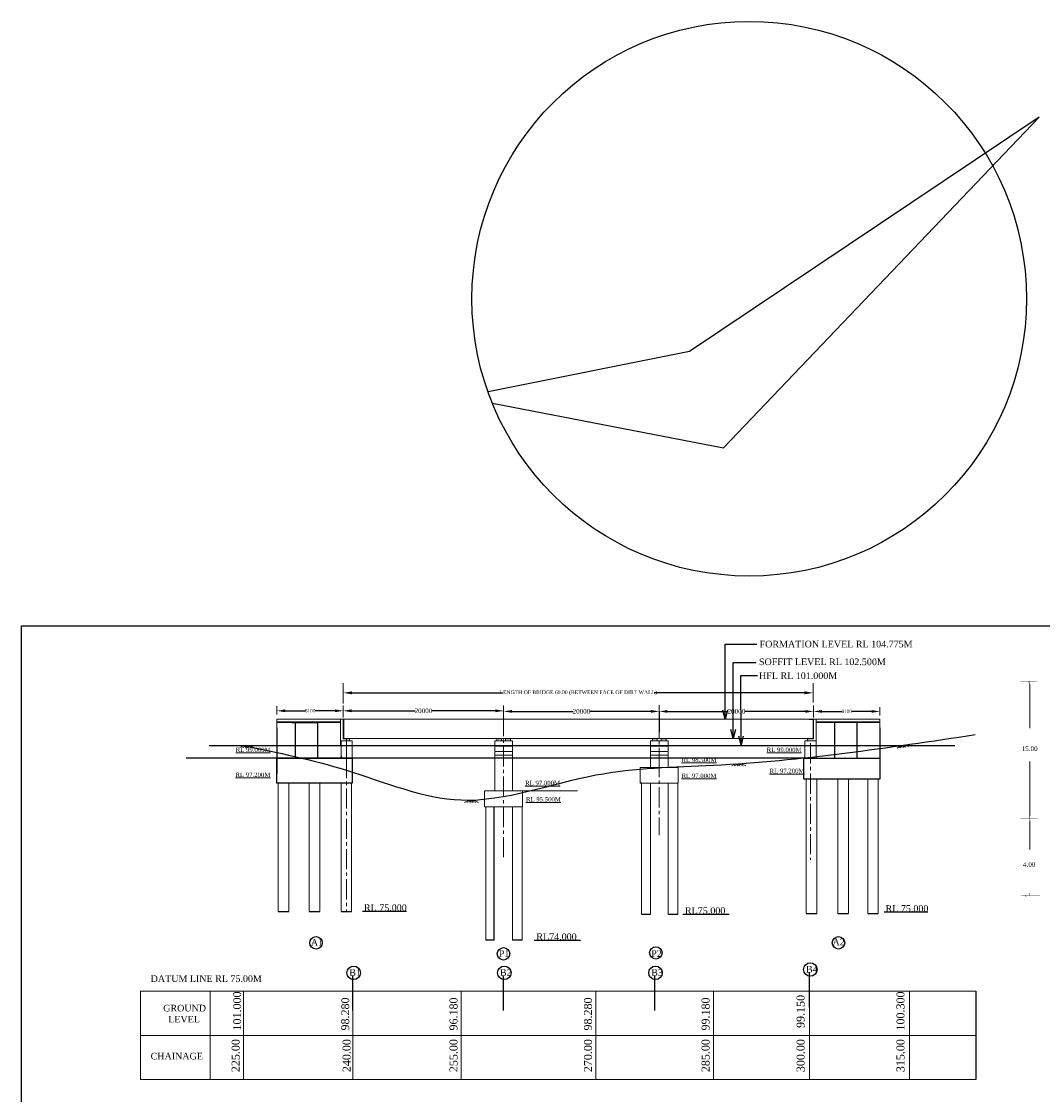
# Model space of a CAD drawing. Header units: millimetres. Extents: x 103078 to 25259364, y -3207472 to 3138455.
# Tile 9 of 11: x 8688212 to 8803724, y -145801 to -24421. Entities that reach past the tile are written whole.
import ezdxf

# ---------------------------------------------------------------- set-up
doc = ezdxf.new("R2010")
doc.units = ezdxf.units.MM
doc.header["$LTSCALE"] = 60
doc.header["$MEASUREMENT"] = 0
doc.linetypes.add('CENTER2', pattern=[28.575, 19.05, -3.175, 3.175, -3.175])
doc.linetypes.add('DOT2', pattern=[0.125, 0, -0.125])
doc.styles.get("Standard").update_dxf_attribs({"font": 'txt.shx', "height": 350})
doc.dimstyles.get("Standard").update_dxf_attribs({"dimtxt": 400, "dimasz": 215, "dimexe": 0.18, "dimexo": 0.0625, "dimgap": 0.09, "dimtad": 0, "dimtih": 1, "dimtoh": 1, "dimdec": 0, "dimzin": 4, "dimdsep": 46, "dimtxsty": 'Standard', "dimblk": 'OPEN90', "dimcen": 0, "dimadec": 0, "dimazin": 1, "dimtfac": 1, "dimtdec": 0, "dimtix": 1, "dimtofl": 0, "dimtmove": 0, "dimatfit": 3, "dimldrblk": 'OPEN30', "dimfxl": 1, "dimtolj": 1, "dimtzin": 0, "dimarcsym": 0})

# ---------------------------------------------------------------- blocks, each defined once
blk = doc.blocks.new('*D879')
at = {"color": 0, "linetype": 'Continuous', "lineweight": -2, "transparency": 16777216}
for p, q in [((8724616, -102396), (8724616, -102396)), ((8725551, -102396), (8732741, -102396)), ((8741826, -102396), (8734635, -102396)), ((8742761, -102487), (8742761, -102396))]:
    blk.add_line(p, q, dxfattribs=at)
for points in [[(8725551, -102240), (8725551, -102552), (8724616, -102396)], [(8741826, -102240), (8741826, -102552), (8742761, -102396)]]:
    blk.add_solid(points, dxfattribs=at)
at = {"layer": 'Defpoints', "color": 0, "linetype": 'Continuous', "lineweight": -2, "transparency": 16777216}
for p in [(8724616, -102396), (8724616, -102396), (8742761, -102487)]:
    blk.add_point(p, dxfattribs=at)
at = {"color": 0, "linetype": 'Continuous', "lineweight": 9, "transparency": 16777216, "insert": (8733688, -102396), "char_height": 350, "attachment_point": 5}
blk.add_mtext('\\A1;{\\fTimes New Roman|b0|i0|c0|p18;\\H1.5x;20000}', dxfattribs=at)
blk = doc.blocks.new('*D880')
at = {"color": 0, "linetype": 'Continuous', "lineweight": -2, "transparency": 16777216}
for p, q in [((8742758, -102463), (8742758, -102463)), ((8743693, -102463), (8750612, -102463)), ((8759425, -102463), (8752506, -102463)), ((8760360, -102463), (8760360, -102463))]:
    blk.add_line(p, q, dxfattribs=at)
for points in [[(8743693, -102307), (8743693, -102619), (8742758, -102463)], [(8759425, -102307), (8759425, -102619), (8760360, -102463)]]:
    blk.add_solid(points, dxfattribs=at)
at = {"layer": 'Defpoints', "color": 0, "linetype": 'Continuous', "lineweight": -2, "transparency": 16777216}
for p in [(8742758, -102463), (8742758, -102463), (8760360, -102463)]:
    blk.add_point(p, dxfattribs=at)
at = {"color": 0, "linetype": 'Continuous', "lineweight": 9, "transparency": 16777216, "insert": (8751559, -102463), "char_height": 350, "attachment_point": 5}
blk.add_mtext('\\A1;{\\fTimes New Roman|b0|i0|c0|p18;\\H1.5x;20000}', dxfattribs=at)
blk = doc.blocks.new('*D881')
at = {"color": 0, "linetype": 'Continuous', "lineweight": -2, "transparency": 16777216}
for p, q in [((8760360, -102462), (8760360, -102463)), ((8761295, -102462), (8768143, -102462)), ((8776885, -102462), (8770037, -102462)), ((8777820, -102462), (8777820, -102462))]:
    blk.add_line(p, q, dxfattribs=at)
for points in [[(8761295, -102307), (8761295, -102618), (8760360, -102462)], [(8776885, -102307), (8776885, -102618), (8777820, -102462)]]:
    blk.add_solid(points, dxfattribs=at)
at = {"layer": 'Defpoints', "color": 0, "linetype": 'Continuous', "lineweight": -2, "transparency": 16777216}
for p in [(8760360, -102462), (8760360, -102462), (8777820, -102462)]:
    blk.add_point(p, dxfattribs=at)
at = {"color": 0, "linetype": 'Continuous', "lineweight": 9, "transparency": 16777216, "insert": (8769090, -102462), "char_height": 350, "attachment_point": 5}
blk.add_mtext('\\A1;{\\fTimes New Roman|b0|i0|c0|p18;\\H1.5x;20000}', dxfattribs=at)
blk = doc.blocks.new('*D882')
at = {"color": 0, "linetype": 'Continuous', "lineweight": -2, "transparency": 16777216}
for p, q in [((8717116, -102344), (8717116, -102396)), ((8718051, -102396), (8720324, -102396)), ((8723681, -102396), (8721407, -102396)), ((8724616, -102396), (8724616, -102396))]:
    blk.add_line(p, q, dxfattribs=at)
for points in [[(8718051, -102240), (8718051, -102552), (8717116, -102396)], [(8723681, -102240), (8723681, -102552), (8724616, -102396)]]:
    blk.add_solid(points, dxfattribs=at)
at = {"layer": 'Defpoints', "color": 0, "linetype": 'Continuous', "lineweight": -2, "transparency": 16777216}
for p in [(8717116, -102344), (8724616, -102396), (8724616, -102396)]:
    blk.add_point(p, dxfattribs=at)
at = {"color": 0, "linetype": 'Continuous', "lineweight": 9, "transparency": 16777216, "insert": (8720866, -102396), "char_height": 350, "attachment_point": 5}
blk.add_mtext('\\A1;{\\fTimes New Roman|b0|i0|c0|p18;\\H1.1x;8100}', dxfattribs=at)
blk = doc.blocks.new('*D883')
at = {"color": 0, "linetype": 'Continuous', "lineweight": -2, "transparency": 16777216}
for p, q in [((8724616, -100371), (8724616, -100361)), ((8725616, -100362), (8742616, -100362)), ((8776786, -100362), (8759786, -100362)), ((8777786, -100362), (8777786, -100361))]:
    blk.add_line(p, q, dxfattribs=at)
for points in [[(8725616, -100195), (8725616, -100528), (8724616, -100362)], [(8776786, -100195), (8776786, -100528), (8777786, -100362)]]:
    blk.add_solid(points, dxfattribs=at)
at = {"layer": 'Defpoints', "color": 0, "linetype": 'Continuous', "lineweight": -2, "transparency": 16777216}
for p in [(8724616, -100371), (8777786, -100362), (8777786, -100362)]:
    blk.add_point(p, dxfattribs=at)
at = {"color": 0, "linetype": 'Continuous', "lineweight": 9, "transparency": 16777216, "insert": (8751201, -100362), "char_height": 350, "attachment_point": 5}
blk.add_mtext('\\A1;{\\fTimes New Roman|b0|i0|c0|p18;\\H1.2x;LENGTH OF BRIDGE 60.00 (BETWEEN FACE OF DIRT WALL)}', dxfattribs=at)
blk = doc.blocks.new('*D884')
at = {"color": 0, "linetype": 'Continuous', "lineweight": -2, "transparency": 16777216}
for p, q in [((8777823, -102463), (8777823, -102463)), ((8778758, -102463), (8781031, -102463)), ((8784388, -102463), (8782114, -102463)), ((8785323, -102463), (8785323, -102463))]:
    blk.add_line(p, q, dxfattribs=at)
for points in [[(8778758, -102307), (8778758, -102619), (8777823, -102463)], [(8784388, -102307), (8784388, -102619), (8785323, -102463)]]:
    blk.add_solid(points, dxfattribs=at)
at = {"layer": 'Defpoints', "color": 0, "linetype": 'Continuous', "lineweight": -2, "transparency": 16777216}
for p in [(8777823, -102463), (8777823, -102463), (8785323, -102463)]:
    blk.add_point(p, dxfattribs=at)
at = {"color": 0, "linetype": 'Continuous', "lineweight": 9, "transparency": 16777216, "insert": (8781573, -102463), "char_height": 350, "attachment_point": 5}
blk.add_mtext('\\A1;{\\fTimes New Roman|b0|i0|c0|p18;\\H1.1x;8100}', dxfattribs=at)

msp = doc.modelspace()

# ---------------------------------------------------------------- hatches: boundary and pattern name
at = {"linetype": 'Continuous', "lineweight": 9}
h = msp.add_hatch(dxfattribs=at)
h.set_pattern_fill('AR-CONC', color=256, scale=50)
h.set_pattern_definition([(50, (7672914.48, -819360.15), (358.63009, -31.37607), [37.5, -412.5]), (355, (7672914.5, -819360.15), (-69.37567, 376.09607), [30, -330]), (100.451444, (7672944.37, -819362.77), (289.25442, 344.72), [31.8701, -350.57106]), (46.1842, (7672914.5, -819260.15), (533.62067, -82.75964), [56.25, -618.75]), (96.635635, (7672958.95, -819267.05), (467.33097, 487.0593), [47.80517, -525.85688]), (351.184164, (7672914.5, -819260.15), (467.33097, 487.0593), [45, -495]), (21, (7672964.48, -819285.15), (298.453526, -201.309445), [37.5, -412.5]), (326, (7672964.5, -819285.15), (121.65767, 362.57502), [30, -330]), (71.451445, (7672989.35, -819301.93), (420.11119, 161.26558), [31.8701, -350.57106]), (37.5, (7672914.48, -819360.15), (6.079928, 166.446927), [0, -326, 0, -335, 0, -331.25]), (7.5, (7672914.48, -819360.15), (131.534769, 197.205856), [0, -191, 0, -318.5, 0, -126.25]), (327.5, (7672802.98, -819360.15), (266.911218, -11.277436), [0, -125, 0, -390, 0, -517.5]), (317.5, (7672752.98, -819360.15), (291.593085, 50.05249), [0, -162.5, 0, -259, 0, -367.5])])
h.paths.add_polyline_path([(8724065.55, -103735.01), (8724065.55, -103635.01), (8717115.55, -103635.01), (8717115.55, -103735.01)])
h = msp.add_hatch(dxfattribs=at)
h.set_pattern_fill('AR-CONC', color=256, scale=50)
h.set_pattern_definition([(50, (7666121.57, -819360.15), (358.63009, -31.37607), [37.5, -412.5]), (355, (7666121.57, -819360.15), (-69.37567, 376.09607), [30, -330]), (100.451444, (7666151.45, -819362.77), (289.25442, 344.72), [31.8701, -350.57106]), (46.1842, (7666121.57, -819260.15), (533.62067, -82.75964), [56.25, -618.75]), (96.635635, (7666166.04, -819267.05), (467.33097, 487.0593), [47.80517, -525.85688]), (351.184164, (7666121.57, -819260.15), (467.33097, 487.0593), [45, -495]), (21, (7666171.57, -819285.15), (298.453526, -201.309445), [37.5, -412.5]), (326, (7666171.57, -819285.15), (121.65767, 362.57502), [30, -330]), (71.451445, (7666196.44, -819301.93), (420.11119, 161.26558), [31.870095, -350.57106]), (37.5, (7666121.57, -819360.15), (6.079928, 166.446927), [0, -326, 0, -335, 0, -331.25]), (7.5, (7666121.57, -819360.15), (131.534769, 197.205856), [0, -191, 0, -318.5, 0, -126.25]), (327.5, (7666010.07, -819360.15), (266.911218, -11.277436), [0, -125, 0, -390, 0, -517.5]), (317.5, (7665960.07, -819360.15), (291.593085, 50.05249), [0, -162.5, 0, -259, 0, -367.5])])
h.paths.add_polyline_path([(8778372.63, -103735.01), (8778372.63, -103635.01), (8785322.63, -103635.01), (8785322.63, -103735.01)])
h = msp.add_hatch(color=256, dxfattribs=at)
h.dxf.hatch_style = 1
h.paths.add_polyline_path([(8725125.55, -105510.01), (8724805.55, -105510.01), (8724805.55, -105561.95), (8725125.55, -105561.95)])
h = msp.add_hatch(color=256, dxfattribs=at)
h.dxf.hatch_style = 1
h.paths.add_polyline_path([(8725125.55, -105510.08), (8724805.55, -105510.08), (8724805.55, -105562.01), (8725125.55, -105562.01)])
h = msp.add_hatch(color=256, dxfattribs=at)
h.dxf.hatch_style = 1
h.paths.add_polyline_path([(8742410.53, -105509.89), (8742260.53, -105509.89), (8742260.53, -105548.89), (8742410.53, -105548.89)])
h.paths.add_polyline_path([(8742260.53, -105509.89), (8742110.53, -105509.89), (8742110.53, -105548.89), (8742260.53, -105548.89)])
h = msp.add_hatch(color=256, dxfattribs=at)
h.dxf.hatch_style = 1
h.paths.add_polyline_path([(8743410.53, -105509.89), (8743260.53, -105509.89), (8743260.53, -105548.89), (8743410.53, -105548.89)])
h.paths.add_polyline_path([(8743260.53, -105509.89), (8743110.53, -105509.89), (8743110.53, -105548.89), (8743260.53, -105548.89)])
h = msp.add_hatch(color=256, dxfattribs=at)
h.dxf.hatch_style = 1
h.paths.add_polyline_path([(8760007.73, -105509.95), (8759857.73, -105509.95), (8759857.73, -105548.95), (8760007.73, -105548.95)])
h.paths.add_polyline_path([(8759857.73, -105509.95), (8759707.73, -105509.95), (8759707.73, -105548.95), (8759857.73, -105548.95)])
h = msp.add_hatch(color=256, dxfattribs=at)
h.dxf.hatch_style = 1
h.paths.add_polyline_path([(8761007.73, -105509.95), (8760857.73, -105509.95), (8760857.73, -105548.95), (8761007.73, -105548.95)])
h.paths.add_polyline_path([(8760857.73, -105509.95), (8760707.73, -105509.95), (8760707.73, -105548.95), (8760857.73, -105548.95)])
h = msp.add_hatch(color=256, dxfattribs=at)
h.dxf.hatch_style = 1
h.paths.add_polyline_path([(8777312.63, -105510.01), (8777632.63, -105510.01), (8777632.63, -105561.95), (8777312.63, -105561.95)])
h = msp.add_hatch(color=256, dxfattribs=at)
h.dxf.hatch_style = 1
h.paths.add_polyline_path([(8777312.63, -105510.08), (8777632.63, -105510.08), (8777632.63, -105562.01), (8777312.63, -105562.01)])

# ---------------------------------------------------------------- linework, layer by layer
at = {"lineweight": -2, "ltscale": 11000}
for p, q in [((8803330.2, -35228.59), (8763779.31, -61759.29)), ((8767616.34, -72666.35), (8803330.2, -35228.59)), ((8763779.31, -61759.29), (8740995.85, -66327.5)), ((8741485.16, -67609.83), (8767616.34, -72666.35)), ((8760360.01, -102462.72), (8760360.01, -104815.32)), ((8717115.55, -104335.01), (8717115.55, -107740.58)), ((8718788.68, -103735.01), (8721703.75, -103735.01)), ((8719222.36, -107740.58), (8719222.36, -103735.01)), ((8721703.75, -103735.01), (8721703.75, -107740.58)), ((8777315.27, -103334.95), (8777772.63, -103334.95)), ((8780229.44, -107740.58), (8780229.44, -103635.01)), ((8782710.84, -103635.01), (8782710.84, -107740.58)), ((8785322.63, -104335.01), (8785322.63, -110133.08)), ((8709436.68, -106315.5), (8793816.18, -106315.5)), ((8776722.63, -107740.58), (8706842, -107740.58)), ((8717115.55, -107740.58), (8717115.55, -109540.58)), ((8724369.81, -107483), (8724369.81, -107740.58)), ((8758357.73, -110594.5), (8758207.73, -110594.5)), ((8741680.14, -128333.63), (8741680.14, -113254.93)), ((8717259.56, -125099.42), (8718459.56, -125099.42)), ((8720765.55, -125099.42), (8721965.55, -125099.42)), ((8724365.55, -125099.42), (8725565.55, -125099.42)), ((8726791.7, -125055.16), (8731752.08, -125055.16)), ((8758357.73, -125383), (8759357.73, -125383)), ((8761357.73, -125383), (8762457.73, -125383)), ((8763026.05, -125386.81), (8768277.33, -125386.81)), ((8776972.63, -125339.68), (8778172.63, -125339.68)), ((8780572.63, -125339.68), (8781772.63, -125339.68)), ((8783942.3, -125339.68), (8785142.3, -125339.68)), ((8785802.72, -125143.74), (8790763.1, -125143.74)), ((8741680.14, -128333.63), (8740760.53, -128333.63)), ((8744860.53, -128333.63), (8743760.53, -128333.63)), ((8746211.33, -128337.44), (8751462.61, -128337.44)), ((8777377.79, -135927.05), (8777377.79, -132014.97)), ((8725715.55, -136299.99), (8725715.55, -132387.91)), ((8742757.91, -136299.99), (8742757.91, -132387.91)), ((8759867.02, -136299.99), (8759867.02, -132387.91)), ((8796194, -134104.51), (8796194, -144104.51))]:
    msp.add_line(p, q, dxfattribs=at)
at = {"linetype": 'Continuous', "lineweight": 9}
for p, q in [((8724615.55, -101473.78), (8724615.55, -99268.29)), ((8777785.87, -101464.39), (8777785.87, -99258.9)), ((8802117.53, -99133.85), (8802268.89, -99133.85)), ((8802268.71, -99433.85), (8802268.71, -104356.39)), ((8724615.55, -101559.27), (8724615.55, -100200.77)), ((8724615.55, -100371.03), (8724615.55, -101387.53)), ((8717115.55, -102814.07), (8717115.55, -101874.07)), ((8724615.55, -103154.27), (8724615.55, -101795.77)), ((8742758.25, -103142.15), (8742758.25, -101783.65)), ((8760353.17, -103130.09), (8760353.17, -101771.59)), ((8760353.17, -101954.15), (8760353.17, -102970.65)), ((8760357.73, -103141.83), (8760357.73, -101783.33)), ((8777820.35, -103142.15), (8777820.35, -101783.65)), ((8777822.63, -103141.77), (8777822.63, -101783.27)), ((8777822.63, -103154.27), (8777822.63, -101795.77)), ((8724615.55, -101966.03), (8724615.55, -102982.53)), ((8742758.25, -101966.21), (8742758.25, -102982.71)), ((8777820.35, -101966.21), (8777820.35, -102982.71)), ((8777822.63, -101966.03), (8777822.63, -102982.53)), ((8785322.63, -102932.71), (8785322.63, -101992.71)), ((8717115.55, -103335.01), (8724305.55, -103335.01)), ((8720805.55, -103335.01), (8717115.55, -103335.01)), ((8717115.55, -103335.01), (8717115.55, -104335.01)), ((8724315.55, -103635.01), (8717115.55, -103635.01)), ((8724315.55, -103735.01), (8717115.55, -103735.01)), ((8724305.55, -103335.01), (8724305.55, -103635.01)), ((8724305.55, -103335.08), (8724305.55, -103635.08)), ((8724315.55, -103635.01), (8724315.55, -103335.01)), ((8724315.55, -103335.01), (8724615.55, -103335.01)), ((8724315.55, -103635.08), (8724315.55, -103335.08)), ((8724315.55, -103335.08), (8724615.55, -103335.08)), ((8724315.55, -103635.01), (8724315.55, -103935.01)), ((8724315.55, -103635.01), (8724315.55, -104185.08)), ((8724315.55, -104185.08), (8724315.55, -106310.01)), ((8724615.55, -105459.95), (8724615.55, -103335.01)), ((8724615.55, -103335.08), (8725615.55, -103335.08)), ((8724615.55, -105560.01), (8724615.55, -103335.08)), ((8724665.55, -105410.01), (8724665.55, -103335.01)), ((8725615.55, -103335.01), (8724665.55, -103335.01)), ((8724665.55, -105510.01), (8724665.55, -103335.08)), ((8742760.53, -103335.01), (8725615.55, -103335.01)), ((8725615.55, -103335.08), (8736774.79, -103335.08)), ((8742760.53, -103335.01), (8762760.53, -103335.01)), ((8762760.53, -103334.95), (8777315.27, -103334.95)), ((8762760.53, -103335.01), (8762760.53, -103335.01)), ((8777772.63, -105410.01), (8777772.63, -103335.01)), ((8777772.63, -105509.95), (8777772.63, -103335.08)), ((8778132.63, -103335.08), (8777772.63, -103335.08)), ((8777822.63, -105459.95), (8777822.63, -103335.01)), ((8778122.63, -103335.01), (8777822.63, -103335.01)), ((8777822.63, -105559.95), (8777822.63, -103335.08)), ((8778122.63, -103635.01), (8778122.63, -103335.01)), ((8778122.63, -103635.08), (8778122.63, -103335.08)), ((8778122.63, -103635.01), (8785322.63, -103635.01)), ((8778122.63, -103635.08), (8778122.63, -103935.08)), ((8778122.63, -103635.08), (8778122.63, -104185.08)), ((8778122.63, -103735.01), (8785322.63, -103735.01)), ((8778122.63, -104185.08), (8778122.63, -107740.58)), ((8778132.63, -103335.01), (8778132.63, -103635.01)), ((8785322.63, -103335.01), (8778132.63, -103335.01)), ((8778132.63, -103335.08), (8778132.63, -103635.08)), ((8781772.63, -103635.01), (8781772.63, -103735.01)), ((8785322.63, -103335.01), (8785322.63, -104335.01)), ((8724615.55, -105559.95), (8725315.55, -105559.95)), ((8725615.55, -105510.01), (8724665.55, -105510.01)), ((8724805.55, -105509.95), (8724805.55, -105561.95)), ((8724805.55, -105510.01), (8724805.55, -105562.01)), ((8724805.55, -105561.95), (8725125.55, -105561.95)), ((8724805.55, -105562.01), (8725125.55, -105562.01)), ((8724890.55, -105561.95), (8725125.55, -105561.95)), ((8724890.55, -105562.01), (8725125.55, -105562.01)), ((8725125.55, -105509.95), (8725125.55, -105561.95)), ((8725125.55, -105510.01), (8725125.55, -105562.01)), ((8725315.55, -105809.95), (8725315.55, -105559.95)), ((8725315.55, -105809.95), (8725315.55, -105559.95)), ((8742760.53, -105510.01), (8725615.55, -105510.01)), ((8741985.53, -105809.95), (8741985.53, -105548.89)), ((8741985.53, -105548.89), (8742535.53, -105548.89)), ((8742535.53, -105809.95), (8742535.53, -105548.89)), ((8742760.53, -105510.01), (8762760.53, -105510.01)), ((8742985.53, -105809.95), (8742985.53, -105548.89)), ((8742985.53, -105548.89), (8743535.53, -105548.89)), ((8743110.53, -105548.89), (8743110.53, -105509.89)), ((8743410.53, -105548.89), (8743410.53, -105509.89)), ((8743535.53, -105809.95), (8743535.53, -105548.89)), ((8759582.73, -105810.01), (8759582.73, -105548.95)), ((8759582.73, -105548.95), (8760132.73, -105548.95)), ((8759707.73, -105548.95), (8759707.73, -105509.95)), ((8760007.73, -105548.95), (8760007.73, -105509.95)), ((8760132.73, -105810.01), (8760132.73, -105548.95)), ((8760582.73, -105810.01), (8760582.73, -105548.95)), ((8760582.73, -105548.95), (8761132.73, -105548.95)), ((8760707.73, -105548.95), (8760707.73, -105509.95)), ((8761007.73, -105548.95), (8761007.73, -105509.95)), ((8761132.73, -105810.01), (8761132.73, -105548.95)), ((8762760.53, -105509.95), (8777315.27, -105509.95)), ((8777822.63, -105559.95), (8777122.63, -105559.95)), ((8777122.63, -105809.95), (8777122.63, -105559.95)), ((8777312.63, -105509.95), (8777772.63, -105509.95)), ((8777312.63, -105509.95), (8777312.63, -105561.95)), ((8777312.63, -105510.01), (8777312.63, -105562.01)), ((8777547.63, -105561.95), (8777312.63, -105561.95)), ((8777632.63, -105561.95), (8777312.63, -105561.95)), ((8777547.63, -105562.01), (8777312.63, -105562.01)), ((8777632.63, -105562.01), (8777312.63, -105562.01)), ((8777632.63, -105509.95), (8777632.63, -105561.95)), ((8777632.63, -105510.01), (8777632.63, -105562.01)), ((8778122.63, -105341.95), (8778122.63, -107740.58)), ((8713383.92, -106352.74), (8712922.33, -106556.55)), ((8713713.61, -106339.42), (8713200.43, -106566)), ((8713379.48, -106350.78), (8713892.66, -106577.36)), ((8714047.75, -106350.78), (8713534.57, -106577.36)), ((8713713.61, -106339.42), (8714226.8, -106566)), ((8714043.3, -106352.74), (8714504.89, -106556.55)), ((8725615.55, -105809.95), (8724315.55, -105809.95)), ((8725615.55, -105810.01), (8725620.59, -107740.58)), ((8725615.55, -106733.95), (8725622.27, -107552.32)), ((8741760.53, -105809.95), (8743760.53, -105809.95)), ((8741760.53, -111454.93), (8741760.53, -105809.95)), ((8741760.53, -106409.95), (8743760.53, -106409.95)), ((8743760.53, -111454.93), (8743760.53, -105809.95)), ((8759357.73, -105810.01), (8761357.73, -105810.01)), ((8759357.73, -108794.5), (8759357.73, -105810.01)), ((8759357.73, -106410.01), (8761357.73, -106410.01)), ((8761357.73, -108794.5), (8761357.73, -105810.01)), ((8776822.63, -105809.95), (8778122.63, -105809.95)), ((8776822.63, -105809.95), (8776822.63, -107710.22)), ((8776822.63, -105810.01), (8776822.63, -107734.01)), ((8776822.63, -106365.95), (8776822.63, -107734.01)), ((8787717.81, -106352.74), (8787293.42, -106625.68)), ((8788041.44, -106288.44), (8787569.61, -106591.88)), ((8787713.11, -106351.49), (8788255.23, -106495.73)), ((8788373.29, -106247.83), (8787901.47, -106551.28)), ((8788041.44, -106288.44), (8788583.56, -106432.68)), ((8788369.21, -106250.46), (8788856.82, -106380.2)), ((8741760.53, -107009.95), (8743760.53, -107009.95)), ((8741760.53, -107009.95), (8743760.53, -107009.95)), ((8741760.53, -107009.95), (8743760.53, -107009.95)), ((8741760.53, -107409.95), (8743760.53, -107409.95)), ((8759357.73, -107010.01), (8761357.73, -107010.01)), ((8759357.73, -107410.01), (8761357.73, -107410.01)), ((8759357.73, -108794.5), (8759357.73, -107605.87)), ((8761357.73, -108794.5), (8761357.73, -107605.87)), ((8758207.73, -109694.5), (8758207.73, -108794.5)), ((8758207.73, -108794.5), (8762507.73, -108794.5)), ((8758207.73, -110594.5), (8758207.73, -108794.5)), ((8762507.73, -110594.5), (8762507.73, -108794.5)), ((8769027.07, -108407.37), (8768565.48, -108611.17)), ((8769356.76, -108394.05), (8768843.57, -108620.63)), ((8769022.62, -108405.41), (8769535.8, -108631.99)), ((8769690.89, -108405.41), (8769177.71, -108631.99)), ((8769356.76, -108394.05), (8769869.94, -108620.63)), ((8769686.45, -108407.37), (8770148.04, -108611.17)), ((8802268.71, -114293.37), (8802268.71, -108110.81)), ((8776972.63, -110171.72), (8776972.63, -125339.68)), ((8778172.63, -110171.72), (8778172.63, -125339.68)), ((8780572.63, -110171.72), (8780572.63, -125339.68)), ((8781772.63, -110171.72), (8781772.63, -125339.68)), ((8783942.3, -110171.72), (8783942.3, -125339.68)), ((8785142.3, -110171.72), (8785142.3, -125339.68)), ((8717118, -110574.58), (8725565.55, -110574.58)), ((8717259.56, -110574.58), (8717259.56, -125099.42)), ((8718459.56, -110574.58), (8718459.56, -125099.42)), ((8720765.55, -110574.58), (8720765.55, -125099.42)), ((8721965.55, -110574.58), (8721965.55, -125099.42)), ((8724365.55, -110574.58), (8724365.55, -125099.42)), ((8725565.55, -110574.58), (8725565.55, -125099.42)), ((8740610.53, -113254.93), (8740610.53, -111454.93)), ((8751096.56, -111454.93), (8740610.53, -111454.93)), ((8744910.53, -113254.93), (8744910.53, -111454.93)), ((8758357.73, -125383), (8758357.73, -110594.5)), ((8758357.73, -110594.5), (8762507.73, -110594.5)), ((8759357.73, -125383), (8759357.73, -110594.5)), ((8761357.73, -125383), (8761357.73, -110594.5)), ((8762457.73, -125383), (8762457.73, -110594.5)), ((8738788.6, -112554.61), (8738327.01, -112758.41)), ((8739118.29, -112541.28), (8738605.1, -112767.87)), ((8738784.15, -112552.64), (8739297.34, -112779.23)), ((8739452.42, -112552.64), (8738939.24, -112779.23)), ((8739118.29, -112541.28), (8739631.47, -112767.87)), ((8739447.98, -112554.61), (8739909.57, -112758.41)), ((8744910.53, -113254.93), (8740610.53, -113254.93)), ((8740760.53, -128333.63), (8740760.53, -113254.93)), ((8743760.53, -128333.63), (8743760.53, -113254.93)), ((8744860.53, -128333.63), (8744860.53, -113254.93)), ((8802266.64, -114593.37), (8802268.89, -114593.37)), ((8802293.64, -114443.37), (8802293.53, -114443.37)), ((8802293.71, -114893.37), (8802293.71, -118101.96)), ((8701683, -134104.51), (8701683, -144132.5)), ((8701683, -134104.51), (8763323.98, -134104.51)), ((8709571.31, -144132.5), (8709571.31, -134104.51)), ((8713323.98, -144104.51), (8713323.98, -134104.51)), ((8725715.55, -144104.51), (8725715.55, -134104.51)), ((8737971.53, -144104.51), (8737971.53, -134104.51)), ((8753180.18, -144104.51), (8753180.18, -134104.51)), ((8763323.98, -134104.51), (8796194, -134104.51)), ((8766486.8, -144104.51), (8766486.8, -134104.51)), ((8777377.79, -144104.51), (8777377.79, -134104.51)), ((8788673.11, -144104.51), (8788673.11, -134104.51)), ((8701683, -139104.51), (8763323.98, -139104.51)), ((8763323.98, -139104.51), (8796194, -139104.51)), ((8701683, -144104.51), (8763323.98, -144104.51)), ((8763323.98, -144104.51), (8796194, -144104.51))]:
    msp.add_line(p, q, dxfattribs=at)
at = {"linetype": 'DOT2', "lineweight": 9, "ltscale": 2}
for p, q in [((8803023.72, -99133.85), (8801208.54, -99133.85)), ((8803023.72, -99133.92), (8801208.54, -99133.92)), ((8803024.3, -99133.92), (8801209.12, -99133.92)), ((8803024.48, -114593.37), (8801209.3, -114593.37)), ((8803201.3, -114593.37), (8801386.11, -114593.37)), ((8803121.11, -123334.89), (8801305.93, -123334.89)), ((8803416.79, -123334.89), (8801601.61, -123334.89))]:
    msp.add_line(p, q, dxfattribs=at)
at = {"linetype": 'CENTER2', "lineweight": 9, "ltscale": 2}
for p, q in [((8742760.53, -102967.01), (8742760.53, -119224.74)), ((8760360.01, -103159.94), (8760360.01, -108794.5)), ((8724965.55, -105562.01), (8724965.55, -107740.58)), ((8724369.81, -105812.01), (8724369.81, -107483)), ((8777472.63, -106053.44), (8777472.63, -119256.39)), ((8724965.55, -107740.58), (8724965.55, -125099.42)), ((8760360.01, -107605.87), (8760360.01, -116467.02))]:
    msp.add_line(p, q, dxfattribs=at)
at = {"color": 1, "lineweight": -2, "ltscale": 11000}
msp.add_line((8713323.98, -106315.5), (8788673.11, -106315.5), dxfattribs=at)
at = {"lineweight": -2, "ltscale": 11000, "elevation": 13102.4}
msp.add_lwpolyline([(8880099.6, -230811.33), (8688211.99, -230811.33), (8688211.99, -92780.98), (8880099.6, -92780.98)], close=True, dxfattribs=at)
at = {"lineweight": -2, "ltscale": 11000}
for points in [[(8717115.55, -107740.58), (8725629.68, -107740.58), (8725629.68, -110574.58), (8717115.55, -110574.58)], [(8776722.63, -107740.58), (8785322.63, -107740.58), (8785322.63, -110133.08), (8776722.63, -110133.08)]]:
    msp.add_lwpolyline(points, close=True, dxfattribs=at)
for centre, radius in [((8770540.52, -55788.59), 31368.07), ((8721538.28, -128640), 703.68), ((8780637.68, -128640), 703.68), ((8742739.09, -129890.4), 703.68), ((8759975.91, -129780), 703.68), ((8777454.69, -131661.14), 762.84), ((8725792.45, -132034.08), 762.84), ((8742834.81, -132034.08), 762.84), ((8759943.92, -132034.08), 762.84)]:
    msp.add_circle(centre, radius, dxfattribs=at)
msp.add_spline([(8713323.98, -106315.5), (8724965.55, -109115.5), (8737971.53, -112477.5), (8753180.18, -109653.5), (8766486.8, -108554.93), (8796116.68, -105083)], degree=3, dxfattribs=at)
at = {"linetype": 'Continuous', "lineweight": 9}
for points in [[(8802218.71, -99433.85), (8802318.71, -99433.85), (8802268.71, -99133.85)], [(8802218.71, -114293.37), (8802318.71, -114293.37), (8802268.71, -114593.37)], [(8802243.71, -114893.37), (8802343.71, -114893.37), (8802293.71, -114593.37)], [(8802163.7, -123034.89), (8802263.7, -123034.89), (8802213.7, -123334.89)]]:
    msp.add_solid(points, dxfattribs=at)

# ---------------------------------------------------------------- texts
for s, insert, char_height, attachment_point in [('{\\fTimes New Roman|b0|i0|c0|p18;FORMATION LEVEL RL 104.775M}', (8771714.9, -94853.03), 750, 4), ('{\\fTimes New Roman|b0|i0|c0|p18;SOFFIT LEVEL RL 102.500M}', (8771642.56, -96860.57), 750, 4), ('{\\fTimes New Roman|b0|i0|c0|p18;HFL RL 101.000M}', (8771651.46, -98431.5), 750, 4), ('\\A1;{\\fTimes New Roman|b0|i0|c0|p18;\\H1.5x;15.00}', (8802268.71, -106689.03), 350, 5), ('\\A1;{\\fTimes New Roman|b0|i0|c0|p18;\\H1.5x;4.00}', (8802213.7, -119792.33), 350, 5), ('{\\fTimes New Roman|b0|i0|c0|p18;RL 75.000}', (8726957.71, -124290.02), 750, 1), ('{\\fTimes New Roman|b0|i0|c0|p18;RL 75.000}', (8785968.73, -124378.59), 750, 1), ('{\\fTimes New Roman|b0|i0|c0|p18;A1}', (8720947.03, -128200.01), 750, 1), ('{\\fTimes New Roman|b0|i0|c0|p18;A2}', (8779965.79, -128175.69), 750, 1), ('{\\fTimes New Roman|b0|i0|c0|p18;P1}', (8742205.91, -129484.38), 750, 1), ('{\\fTimes New Roman|b0|i0|c0|p18;P2}', (8759455.04, -129484.38), 750, 1), ('{\\fTimes New Roman|b0|i0|c0|p18;DATUM LINE RL 75.00M}', (8702824.32, -132313.88), 750, 1), ('{\\fTimes New Roman|b0|i0|c0|p18;B1}', (8725296.06, -131622.69), 750, 1), ('{\\fTimes New Roman|b0|i0|c0|p18;B2}', (8742338.42, -131622.69), 750, 1), ('{\\fTimes New Roman|b0|i0|c0|p18;B3}', (8759447.53, -131622.69), 750, 1), ('{\\fTimes New Roman|b0|i0|c0|p18;B4}', (8776958.3, -131249.75), 750, 1), ('{\\fTimes New Roman|b0|i0|c0|p18;GROUND\\P  LEVEL}', (8704248.72, -135650.46), 750, 1), ('{\\fTimes New Roman|b0|i0|c0|p18;CHAINAGE}', (8702824.32, -141081.34), 750, 1)]:
    msp.add_mtext(s, dxfattribs=dict(at, insert=insert, char_height=char_height, attachment_point=attachment_point))
at = {"linetype": 'Continuous', "lineweight": 9, "attachment_point": 1}
for s, insert, char_height, width in [('{\\fTimes New Roman|b0|i0|c0|p18; \\H0.5x;\\LRL 99.000M}', (8712072.5, -106550.27), 1000, 11580.8407), ('{\\fTimes New Roman|b0|i0|c0|p18; \\H0.5x;\\LRL 99.000M}', (8772140.64, -106559.94), 1000, 11580.8407), ('{\\fTimes New Roman|b0|i0|c0|p18; \\H0.5x;\\LRL 98.500M}', (8762507.73, -107694.5), 1000, 11580.8407), ('{\\fTimes New Roman|b0|i0|c0|p18; \\H0.5x;\\LRL 97.200M}', (8772468.41, -108949.04), 1000, 11580.8407), ('{\\fTimes New Roman|b0|i0|c0|p18; \\H0.5x;\\LRL 97.200M}', (8712044.26, -109380.58), 1000, 11580.8407), ('{\\fTimes New Roman|b0|i0|c0|p18; \\H0.5x;\\LRL 97.000M}', (8744816.07, -110310.99), 1000, 11580.8407), ('{\\fTimes New Roman|b0|i0|c0|p18; \\H0.5x;\\LRL 97.000M}', (8762507.73, -109494.5), 1000, 11580.8407), ('{\\fTimes New Roman|b0|i0|c0|p18; \\H0.5x;\\LRL 95.500M}', (8744910.53, -112154.93), 1000, 11580.8407), ('{\\fTimes New Roman|b0|i0|c0|p18;RL75.000}', (8763276.05, -124621.67), 750, 4125.2704), ('{\\fTimes New Roman|b0|i0|c0|p18;RL74.000}', (8746461.33, -127572.3), 750, 4125.2704)]:
    msp.add_mtext(s, dxfattribs=dict(at, insert=insert, char_height=char_height, width=width))
at = {"linetype": 'Continuous', "lineweight": 9, "char_height": 900, "attachment_point": 1, "rotation": 90}
for s, insert, width in [('{\\fTimes New Roman|b0|i0|c0|p18;101.000}', (8712159.1, -138559.18), 3411.9077), ('{\\fTimes New Roman|b0|i0|c0|p18;96.180}', (8736638.32, -138559.18), 3514.3475)]:
    msp.add_mtext(s, dxfattribs=dict(at, insert=insert, width=width))
for s, insert in [('{\\fTimes New Roman|b0|i0|c0|p18;99.150}', (8775904.7, -138269.77)), ('{\\fTimes New Roman|b0|i0|c0|p18;100.300}', (8787200.01, -138559.18)), ('{\\fTimes New Roman|b0|i0|c0|p18;98.280}', (8724382.34, -138559.18)), ('{\\fTimes New Roman|b0|i0|c0|p18;98.280}', (8751846.97, -138559.18)), ('{\\fTimes New Roman|b0|i0|c0|p18;99.180}', (8765153.59, -138559.18)), ('{\\fTimes New Roman|b0|i0|c0|p18;225.00}', (8711990.77, -143269.77)), ('{\\fTimes New Roman|b0|i0|c0|p18;240.00}', (8724550.67, -143269.77)), ('{\\fTimes New Roman|b0|i0|c0|p18;255.00}', (8736638.32, -143269.77)), ('{\\fTimes New Roman|b0|i0|c0|p18;270.00}', (8751846.97, -143269.77)), ('{\\fTimes New Roman|b0|i0|c0|p18;285.00}', (8765153.59, -143269.77)), ('{\\fTimes New Roman|b0|i0|c0|p18;300.00}', (8775904.7, -143269.77)), ('{\\fTimes New Roman|b0|i0|c0|p18;315.00}', (8787200.01, -143269.77))]:
    msp.add_mtext(s, dxfattribs=dict(at, insert=insert))

# ---------------------------------------------------------------- dimensions: what is measured, and where the dimension line sits
at = {"linetype": 'Continuous', "lineweight": 9}
for base, p1, p2, text, override, picture, middle in [((8777785.87, -100361.64), (8724615.55, -100371.03), (8777785.87, -100361.64), '{\\fTimes New Roman|b0|i0|c0|p18;\\H1.2x;LENGTH OF BRIDGE 60.00 (BETWEEN FACE OF DIRT WALL)}', {"dimtxt": 500, "dimasz": 1000, "dimfxl": 300}, '*D883', (8751200.71, -100361.64)), ((8724615.55, -102396.16), (8717115.55, -102344.07), (8724615.55, -102396.16), '{\\fTimes New Roman|b0|i0|c0|p18;\\H1.1x;8100}', {"dimtxt": 500, "dimasz": 935, "dimfxl": 300}, '*D882', (8720865.55, -102396.16))]:
    dim = msp.add_linear_dim(base=base, p1=p1, p2=p2, text=text, dimstyle='Standard', override=override, dxfattribs=at)
    dim.commit()
    dim.dimension.update_dxf_attribs({"geometry": picture, "text_midpoint": middle})
for base, p1, p2, picture, middle in [((8724615.55, -102395.98), (8742760.53, -102487.34), (8724615.55, -102395.98), '*D879', (8733688.04, -102395.98)), ((8742758.25, -102462.72), (8760360.01, -102462.72), (8742758.25, -102462.72), '*D880', (8751559.13, -102462.72)), ((8760360.01, -102462.36), (8777820.35, -102462.36), (8760360.01, -102462.36), '*D881', (8769090.18, -102462.36))]:
    dim = msp.add_linear_dim(base=base, p1=p1, p2=p2, angle=180, text='{\\fTimes New Roman|b0|i0|c0|p18;\\H1.5x;20000}', dimstyle='Standard', override={"dimtxt": 500, "dimasz": 935, "dimfxl": 300}, dxfattribs=at)
    dim.commit()
    dim.dimension.update_dxf_attribs({"geometry": picture, "text_midpoint": middle})
dim = msp.add_linear_dim(base=(8777822.63, -102462.71), p1=(8785322.63, -102462.71), p2=(8777822.63, -102462.71), angle=180, text='{\\fTimes New Roman|b0|i0|c0|p18;\\H1.1x;8100}', dimstyle='Standard', override={"dimtxt": 500, "dimasz": 935, "dimfxl": 300}, dxfattribs=at)
dim.commit()
dim.dimension.update_dxf_attribs({"geometry": '*D884', "text_midpoint": (8781572.63, -102462.71), "dimtype": 160})

# ---------------------------------------------------------------- leaders
at = {"linetype": 'Continuous', "lineweight": 9, "annotation_type": 0, "has_hookline": 1, "hookline_direction": 0}
for points, text_width in [([(8767814.72, -103335.01), (8767814.72, -94863.93), (8771413.15, -94863.93)], 16877.43), ([(8768738.54, -105510.01), (8768738.54, -96915.92), (8771331.19, -96915.92)], 13935.29), ([(8769614.54, -106255.08), (8769598.63, -98412.87), (8771474.29, -98412.87)], 8602.56)]:
    msp.add_leader(points, dimstyle='Standard', override={"dimtxt": 500, "dimasz": 1000, "dimfxl": 300}, dxfattribs=dict(at, text_width=text_width))

doc.saveas('drawing.dxf')
